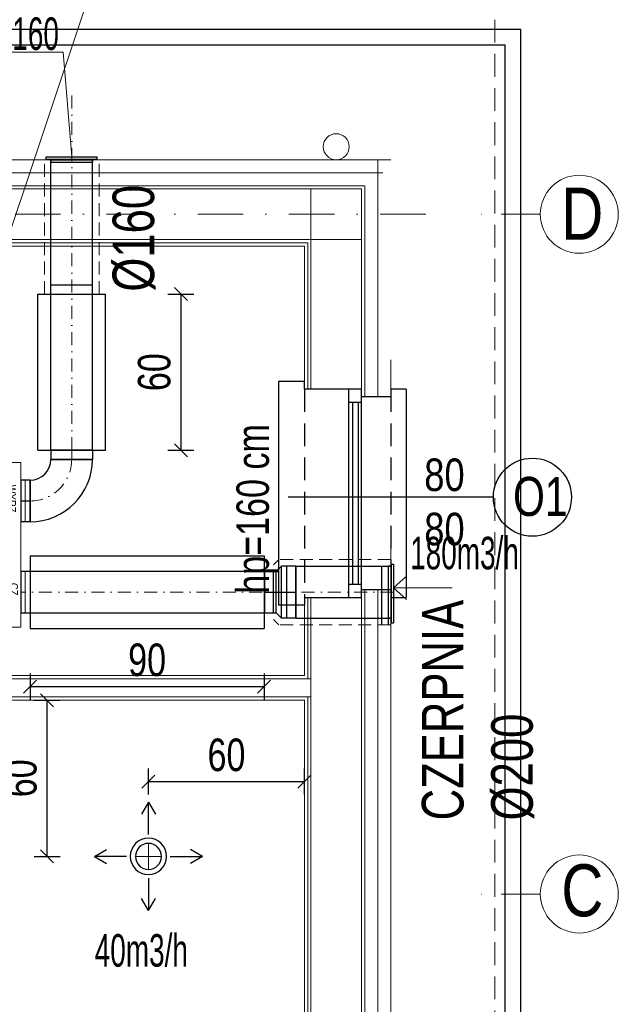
# Model space of a CAD drawing. Header units: inches. Extents: x 67073 to 287261, y -76160 to 48412.
# Tile 103 of 117: x 86571 to 86801, y -41506 to -41128. Entities that reach past the tile are written whole.
import ezdxf
from ezdxf.lldxf.tags import DXFTag

# ---------------------------------------------------------------- set-up
doc = ezdxf.new("R2010")
doc.units = ezdxf.units.IN
doc.header["$MEASUREMENT"] = 0
for name, pattern in [('DASHDOT', [1, 0.5, -0.25, 0, -0.25]), ('DASHED', [0.75, 0.5, -0.25]), ('HIDDEN', [0.375, 0.25, -0.125])]:
    doc.linetypes.add(name, pattern=pattern)
for name, color, linetype, lineweight in [('## 05 PODGRZEWACZ', 1, 'SOLID', 30), ('## 08 CENTRALA REKUP', 204, 'Continuous', 25), ('## 08 WENTYL IZOLACJA', 4, 'DASHED', 18), ('p-- ocieplenie-w.zew', 77, 'Continuous', 0), ('p--dach', 2, 'Continuous', 30), ('p--dach-rura spustowa', 2, 'Continuous', 0), ('p--osie konstr', 1, 'DASHDOT', 15), ('p--osie konstr.-NR', 1, 'DASHDOT', 15), ('p--płyta GK', 2, 'Continuous', 0), ('p--ściana GK', 62, 'Continuous', 0), ('p--ściana szkielet', 3, 'Continuous', 0)]:
    doc.layers.add(name, color=color, linetype=linetype, lineweight=lineweight)
for name, color, linetype in [('## 08 czerpnia', 3, 'Continuous'), ('## 08 Nawiew', 1, 'Continuous'), ('## 08 Nawiew opis', 1, 'Continuous'), ('## 08 Wywiew', 5, 'Continuous'), ('## 08 Wywiew opis', 5, 'Continuous'), ('p--obrzeże bet.', 252, 'Continuous'), ('p--okna', 251, 'Continuous'), ('p--opis okna', 181, 'Continuous')]:
    doc.layers.add(name, color=color, linetype=linetype)
doc.styles.add('1-50', font='arial.ttf', dxfattribs={"width": 0.75, "height": 12.5})
doc.styles.add('SLDTEXTSTYLE2', font='TXT', dxfattribs={"width": 0.605})
doc.styles.get("Standard").update_dxf_attribs({"font": 'ARIAL.TTF', "width": 0.75})
doc.styles.add('STYL-1', font='Arial Narrow.ttf', dxfattribs={"width": 0.75})
doc.linetypes.add('BATTING', pattern='A,0.0001,-0.1,[134,ltypeshp.shx,S=0.1,R=0,X=-0.1,Y=0],-0.2,[134,ltypeshp.shx,S=0.1,R=180,X=0.1,Y=0],-0.1', length=0.4001)
tags = doc.linetypes.add('SOLID', pattern=[10, 10, 0]).pattern_tags.tags
tags[6:7] = [DXFTag(74, 4), DXFTag(75, 0), DXFTag(340, '0'), DXFTag(46, 0.0), DXFTag(50, 0.0), DXFTag(44, 0.0), DXFTag(45, 0.0)]
tags[4:5] = [DXFTag(74, 4), DXFTag(75, 0), DXFTag(340, '0'), DXFTag(46, 0.0), DXFTag(50, 0.0), DXFTag(44, 0.0), DXFTag(45, 0.0)]
doc.dimstyles.new('1-50', dxfattribs={"dimtxt": 12.5, "dimasz": 5, "dimexe": 5, "dimexo": 5, "dimgap": 0.09, "dimtad": 0, "dimdsep": 46, "dimtxsty": '1-50', "dimblk": 'OBLIQUE', "dimcen": 0.09, "dimadec": 0, "dimazin": 0, "dimtfac": 1, "dimtdec": 4, "dimtix": 1, "dimtofl": 0, "dimtmove": 0, "dimatfit": 3, "dimldrblk": 'OBLIQUE', "dimfxl": 5, "dimfxlon": 1, "dimtvp": 0.8, "dimtolj": 1, "dimtzin": 0, "dimarcsym": 0})

# ---------------------------------------------------------------- blocks, each defined once
blk = doc.blocks.new('okno-80-33.15')
at = {"linetype": 'Continuous', "ltscale": 35}
for p, q in [((-3, 10), (83, 10)), ((0, -39.15), (80, -39.15))]:
    blk.add_line(p, q, dxfattribs=at)
for p, q in [((-3, 0), (-3, 10)), ((83, 0), (83, 10)), ((0, 0), (-3, 0)), ((0, -21.95), (0, 0)), ((80, 0), (80, -21.95)), ((80, 0), (83, 0)), ((0, -21.95), (0, -16.95)), ((0, -16.95), (5, -16.95)), ((5, -16.95), (75, -16.95)), ((5, -16.95), (5, -21.95)), ((5, -18.45), (75, -18.45)), ((75, -21.95), (75, -16.95)), ((75, -16.95), (80, -16.95)), ((80, -16.95), (80, -21.95)), ((5, -21.95), (0, -21.95)), ((3, -33.15), (3, -21.95)), ((5, -20.61), (75, -20.61)), ((75, -21.95), (5, -21.95)), ((80, -21.95), (75, -21.95)), ((77, -21.95), (77, -33.15)), ((0, -39.15), (0, -33.15)), ((80, -33.15), (80, -39.15))]:
    blk.add_line(p, q)
at = {"linetype": 'HIDDEN', "ltscale": 35}
for p, q in [((0, 0), (80, 0)), ((0, -33.15), (80, -33.15))]:
    blk.add_line(p, q, dxfattribs=at)
blk = doc.blocks.new('_OBLIQUE')
at = {"color": 0, "linetype": 'ByBlock', "lineweight": -2}
for p, q in [((-0.5, -0.5), (0.5, 0.5)), ((0, 0), (0, 0))]:
    blk.add_line(p, q, dxfattribs=at)
blk = doc.blocks.new('*D1716')
at = {"layer": '## 08 CENTRALA REKUP', "color": 0, "linetype": 'Continuous', "lineweight": -2}
for p, q in [((86620.53, -41425.37), (86620.53, -41415.37)), ((86680.53, -41425.37), (86680.53, -41415.37)), ((86620.53, -41420.37), (86680.53, -41420.37))]:
    blk.add_line(p, q, dxfattribs=at)
at = {"layer": 'Defpoints', "color": 0}
for p in [(86680.53, -41420.37), (86620.53, -41449.09), (86680.53, -41449.09)]:
    blk.add_point(p, dxfattribs=at)
at = {"layer": '## 08 CENTRALA REKUP', "color": 0, "lineweight": -2, "xscale": 5, "yscale": 5, "zscale": 5, "rotation": 180}
blk.add_blockref('_OBLIQUE', (86620.53, -41420.37), dxfattribs=at)
at = {"layer": '## 08 CENTRALA REKUP', "color": 0, "lineweight": -2, "xscale": 5, "yscale": 5, "zscale": 5}
blk.add_blockref('_OBLIQUE', (86680.53, -41420.37), dxfattribs=at)
at = {"layer": '## 08 CENTRALA REKUP', "color": 0, "linetype": 'Continuous', "lineweight": 18, "insert": (86650.53, -41410.16), "char_height": 12.5, "attachment_point": 5, "style": '1-50'}
blk.add_mtext('\\A1;60', dxfattribs=at)
blk = doc.blocks.new('*D1719')
at = {"layer": '## 08 CENTRALA REKUP', "color": 0, "linetype": 'Continuous', "lineweight": -2}
for p, q in [((86576.57, -41389.09), (86586.57, -41389.09)), ((86581.57, -41449.09), (86581.57, -41389.09)), ((86576.57, -41449.09), (86586.57, -41449.09))]:
    blk.add_line(p, q, dxfattribs=at)
at = {"layer": 'Defpoints', "color": 0}
for p in [(86554.06, -41389.09), (86581.57, -41389.09), (86558.98, -41449.09)]:
    blk.add_point(p, dxfattribs=at)
at = {"layer": '## 08 CENTRALA REKUP', "color": 0, "lineweight": -2, "xscale": 5, "yscale": 5, "zscale": 5}
for p, rotation in [((86581.57, -41389.09), 90), ((86581.57, -41449.09), 270)]:
    blk.add_blockref('_OBLIQUE', p, dxfattribs=dict(at, rotation=rotation))
at = {"layer": '## 08 CENTRALA REKUP', "color": 0, "linetype": 'Continuous', "lineweight": 18, "insert": (86571.36, -41419.09), "char_height": 12.5, "attachment_point": 5, "rotation": 90, "style": '1-50'}
blk.add_mtext('\\A1;60', dxfattribs=at)
blk = doc.blocks.new('A$C67505116')
at = {"layer": '## 08 CENTRALA REKUP', "linetype": 'Continuous', "lineweight": 18}
for p, q in [((26.31, 78), (135.31, 78)), ((26.31, 14.7), (26.31, 78)), ((135.31, 14.7), (135.31, 78)), ((24.96, 71.2), (24.96, 55.2)), ((24.96, 71.2), (26.31, 71.2)), ((24.96, 56.95), (24.96, 69.45)), ((135.31, 71.2), (136.96, 71.2)), ((136.96, 55.2), (136.96, 71.2)), ((24.96, 55.2), (26.31, 55.2)), ((135.31, 55.2), (136.96, 55.2)), ((24.96, 36.2), (24.96, 20.2)), ((24.96, 36.2), (26.31, 36.2)), ((24.96, 21.95), (24.96, 34.45)), ((135.31, 36.2), (136.96, 36.2)), ((136.96, 20.2), (136.96, 36.2)), ((24.96, 20.2), (26.31, 20.2)), ((135.31, 20.2), (136.96, 20.2)), ((26.31, 14.7), (135.31, 14.7)), ((101.56, 13.2), (101.56, 14.7)), ((101.56, 13.2), (114.06, 13.2)), ((107.81, 13.2), (107.81, 14.7)), ((114.06, 13.2), (114.06, 14.7))]:
    blk.add_line(p, q, dxfattribs=at)
at = {"color": 192, "lineweight": 25}
for p, q in [((26.31, 78), (110.66, 78)), ((26.31, 78), (110.66, 78)), ((24.96, 56.95), (24.96, 69.45)), ((26.61, 63.2), (24.96, 63.2)), ((24.96, 21.95), (24.96, 34.45)), ((26.61, 28.2), (24.96, 28.2))]:
    blk.add_line(p, q, dxfattribs=at)
at = {"color": 7, "linetype": 'Continuous', "lineweight": 0, "char_height": 3.175, "attachment_point": 3, "rotation": 270, "style": 'SLDTEXTSTYLE2'}
for s, insert in [('\\fArial Narrow|b0|i0|c0|p0;\\W1;WYRZ', (133.41, 58.77)), ('\\fArial Narrow|b0|i0|c0|p0;\\W1;N', (32.57, 63.28)), ('\\fArial Narrow|b0|i0|c0|p0;\\W1;W', (31.75, 59.93)), ('\\fArial Narrow|b0|i0|c0|p0;\\W1;N', (32.57, 28.28)), ('\\fArial Narrow|b0|i0|c0|p0;\\W1;CZ', (134.12, 26.9))]:
    blk.add_mtext(s, dxfattribs=dict(at, insert=insert))
at = {"color": 7, "linetype": 'Continuous', "lineweight": 0, "insert": (79.8, 32.29), "char_height": 3.175, "attachment_point": 1, "style": 'SLDTEXTSTYLE2'}
blk.add_mtext('\\fArial Narrow|b0|i0|c0|p0;\\W1;od góry', dxfattribs=at)
blk = doc.blocks.new('A$C675059EC')
at = {"layer": '## 08 czerpnia', "lineweight": 30}
for p, q in [((6.5, 20), (4.5, 18)), ((12, 20), (6.5, 20)), ((12, 0), (12, 20)), ((12, 0), (12, 20)), ((12, 20), (12, 0)), ((0, 2), (0, 18)), ((0, 18), (4.5, 18)), ((0, 2), (0, 18)), ((0, 18), (0, 2)), ((0, 2), (4.5, 2)), ((4.5, 2), (6.5, 0)), ((12, 0), (6.5, 0))]:
    blk.add_line(p, q, dxfattribs=at)
at = {"layer": '## 08 czerpnia', "lineweight": 25}
for p, q in [((6.5, 0), (6.5, 20)), ((6.5, 0), (6.5, 20)), ((8.5, 0), (8.5, 20)), ((4.5, 2), (4.5, 18)), ((0, 10), (12, 10))]:
    blk.add_line(p, q, dxfattribs=at)
blk = doc.blocks.new('*D1729')
at = {"layer": '## 08 CENTRALA REKUP', "color": 0, "linetype": 'Continuous', "lineweight": -2}
for p, q in [((86223.03, -41124.43), (86223.03, -41114.43)), ((86591.02, -41124.43), (86591.02, -41114.43)), ((86223.03, -41119.43), (86591.02, -41119.43))]:
    blk.add_line(p, q, dxfattribs=at)
at = {"layer": 'Defpoints', "color": 0}
for p in [(86591.02, -41119.43), (86223.03, -41181.44), (86591.02, -41182.39)]:
    blk.add_point(p, dxfattribs=at)
at = {"layer": '## 08 CENTRALA REKUP', "color": 0, "lineweight": -2, "xscale": 5, "yscale": 5, "zscale": 5, "rotation": 180}
blk.add_blockref('_OBLIQUE', (86223.03, -41119.43), dxfattribs=at)
at = {"layer": '## 08 CENTRALA REKUP', "color": 0, "lineweight": -2, "xscale": 5, "yscale": 5, "zscale": 5}
blk.add_blockref('_OBLIQUE', (86591.02, -41119.43), dxfattribs=at)
at = {"layer": '## 08 CENTRALA REKUP', "color": 0, "linetype": 'Continuous', "lineweight": 18, "insert": (86407.02, -41109.22), "char_height": 12.5, "attachment_point": 5, "style": '1-50'}
blk.add_mtext('\\A1;\\A1;368', dxfattribs=at)
blk = doc.blocks.new('*D1731')
at = {"layer": '## 08 CENTRALA REKUP', "color": 0, "linetype": 'Continuous', "lineweight": -2}
for p, q in [((86628.02, -41233.07), (86638.02, -41233.07)), ((86633.02, -41233.07), (86633.02, -41293.07)), ((86628.02, -41293.07), (86638.02, -41293.07))]:
    blk.add_line(p, q, dxfattribs=at)
at = {"layer": 'Defpoints', "color": 0}
for p in [(86604.02, -41233.07), (86604.02, -41293.07), (86633.02, -41293.07)]:
    blk.add_point(p, dxfattribs=at)
at = {"layer": '## 08 CENTRALA REKUP', "color": 0, "lineweight": -2, "xscale": 5, "yscale": 5, "zscale": 5}
for p, rotation in [((86633.02, -41233.07), 90), ((86633.02, -41293.07), 270)]:
    blk.add_blockref('_OBLIQUE', p, dxfattribs=dict(at, rotation=rotation))
at = {"layer": '## 08 CENTRALA REKUP', "color": 0, "linetype": 'Continuous', "lineweight": 18, "insert": (86622.81, -41263.07), "char_height": 12.5, "attachment_point": 5, "rotation": 90, "style": '1-50'}
blk.add_mtext('\\A1;60', dxfattribs=at)
blk = doc.blocks.new('*D1732')
at = {"layer": '## 08 CENTRALA REKUP', "color": 0, "linetype": 'Continuous', "lineweight": -2}
for p, q in [((86575.02, -41378.86), (86575.02, -41388.86)), ((86665.02, -41378.86), (86665.02, -41388.86)), ((86575.02, -41383.86), (86665.02, -41383.86))]:
    blk.add_line(p, q, dxfattribs=at)
at = {"layer": 'Defpoints', "color": 0}
for p in [(86575.02, -41361.57), (86665.02, -41361.57), (86665.02, -41383.86)]:
    blk.add_point(p, dxfattribs=at)
at = {"layer": '## 08 CENTRALA REKUP', "color": 0, "lineweight": -2, "xscale": 5, "yscale": 5, "zscale": 5, "rotation": 180}
blk.add_blockref('_OBLIQUE', (86575.02, -41383.86), dxfattribs=at)
at = {"layer": '## 08 CENTRALA REKUP', "color": 0, "lineweight": -2, "xscale": 5, "yscale": 5, "zscale": 5}
blk.add_blockref('_OBLIQUE', (86665.02, -41383.86), dxfattribs=at)
at = {"layer": '## 08 CENTRALA REKUP', "color": 0, "linetype": 'Continuous', "lineweight": 18, "insert": (86620.02, -41373.65), "char_height": 12.5, "attachment_point": 5, "style": '1-50'}
blk.add_mtext('\\A1;90', dxfattribs=at)

msp = doc.modelspace()

# ---------------------------------------------------------------- linework, layer by layer
at = {"layer": '## 05 PODGRZEWACZ', "lineweight": 15}
msp.add_line((86531.1, -41316.221), (86631.481, -41018.096), dxfattribs=at)
at = {"layer": '## 08 CENTRALA REKUP', "linetype": 'Continuous', "lineweight": 18}
for p, q in [((86713.683, -41337.569), (86713.683, -41329.367)), ((86713.683, -41337.569), (86713.683, -41357.569)), ((86713.683, -41357.569), (86713.683, -41365.26))]:
    msp.add_line(p, q, dxfattribs=at)
at = {"layer": '## 08 CENTRALA REKUP', "linetype": 'Continuous', "lineweight": 25}
msp.add_line((86665.183, -41355.569), (86665.183, -41339.569), dxfattribs=at)
at = {"layer": '## 08 czerpnia', "color": 202, "linetype": 'Continuous', "lineweight": 5}
for p, q in [((86490.864, -41140.103), (86587.755, -41140.103)), ((86587.755, -41140.103), (86591.02, -41180.389))]:
    msp.add_line(p, q, dxfattribs=at)
at = {"layer": '## 08 czerpnia', "color": 192, "linetype": 'DASHDOT', "lineweight": 15, "ltscale": 10}
for p, q in [((86591.016, -41293.069), (86591.016, -41154.401)), ((86591.017, -41293.069), (86591.017, -41296.569))]:
    msp.add_line(p, q, dxfattribs=at)
at = {"layer": '## 08 czerpnia', "color": 202, "lineweight": 30}
for p, q in [((86581.24, -41180.389), (86600.8, -41180.389)), ((86581.24, -41181.215), (86581.24, -41180.389)), ((86581.24, -41181.215), (86600.8, -41181.215)), ((86582.981, -41181.444), (86599.05, -41181.444)), ((86582.981, -41182.389), (86599.05, -41182.389)), ((86582.99, -41181.215), (86582.99, -41182.389)), ((86583.017, -41229.569), (86583.017, -41181.444)), ((86599.018, -41229.569), (86599.018, -41181.444)), ((86599.05, -41181.215), (86599.05, -41182.389)), ((86600.8, -41181.215), (86600.8, -41180.389)), ((86583.017, -41293.069), (86583.017, -41229.569)), ((86583.017, -41229.569), (86599.018, -41229.569)), ((86599.016, -41293.069), (86599.018, -41229.569)), ((86578.017, -41233.069), (86604.018, -41233.069)), ((86578.017, -41293.069), (86578.017, -41233.069)), ((86604.016, -41293.069), (86604.018, -41233.069)), ((86578.017, -41293.069), (86604.016, -41293.069)), ((86583.017, -41293.069), (86583.017, -41296.569)), ((86599.017, -41293.069), (86599.017, -41296.569)), ((86597.167, -41296.569), (86583.017, -41296.569)), ((86599.017, -41296.569), (86583.017, -41296.569)), ((86583.017, -41296.569), (86599.017, -41296.569)), ((86571.517, -41304.569), (86571.517, -41320.569)), ((86575.017, -41304.569), (86571.517, -41304.569)), ((86575.017, -41320.569), (86575.017, -41304.569)), ((86575.017, -41312.569), (86571.517, -41312.569)), ((86575.017, -41320.569), (86571.517, -41320.569))]:
    msp.add_line(p, q, dxfattribs=at)
at = {"layer": '## 08 czerpnia', "lineweight": 30}
for p, q in [((86599.017, -41293.069), (86583.017, -41293.069)), ((86575.017, -41304.569), (86575.017, -41320.569)), ((86575.017, -41333.569), (86665.017, -41333.569)), ((86575.017, -41333.569), (86575.017, -41361.569)), ((86665.017, -41333.569), (86665.017, -41361.569)), ((86713.912, -41336.819), (86714.738, -41336.819)), ((86713.912, -41336.819), (86713.912, -41359.319)), ((86714.738, -41336.819), (86714.738, -41359.319)), ((86571.517, -41339.569), (86571.517, -41355.569)), ((86571.517, -41339.569), (86663.017, -41339.569)), ((86660.432, -41339.569), (86665.183, -41339.569)), ((86665.183, -41339.569), (86669.683, -41339.569)), ((86668.517, -41339.569), (86668.517, -41355.569)), ((86671.683, -41337.569), (86669.683, -41339.569)), ((86677.183, -41337.569), (86671.683, -41337.569)), ((86677.183, -41337.569), (86713.683, -41337.569)), ((86713.912, -41337.569), (86712.738, -41337.569)), ((86712.738, -41337.569), (86712.738, -41360.069)), ((86713.683, -41337.569), (86713.683, -41357.569)), ((86571.517, -41355.569), (86663.017, -41355.569)), ((86660.432, -41355.569), (86665.183, -41355.569)), ((86665.183, -41355.569), (86669.683, -41355.569)), ((86669.683, -41355.569), (86671.683, -41357.569)), ((86677.183, -41357.569), (86671.683, -41357.569)), ((86677.183, -41357.569), (86713.683, -41357.569)), ((86713.912, -41357.569), (86712.738, -41357.569)), ((86713.912, -41359.319), (86714.738, -41359.319)), ((86575.017, -41361.569), (86665.017, -41361.569))]:
    msp.add_line(p, q, dxfattribs=at)
at = {"layer": '## 08 czerpnia', "lineweight": 25}
for p, q in [((86665.183, -41355.569), (86665.183, -41339.569)), ((86669.683, -41355.569), (86669.683, -41339.569)), ((86671.683, -41357.569), (86671.683, -41337.569)), ((86671.683, -41357.569), (86671.683, -41337.569)), ((86673.683, -41357.569), (86673.683, -41337.569)), ((86677.183, -41357.569), (86677.183, -41337.569)), ((86677.183, -41357.569), (86677.183, -41337.569)), ((86710.183, -41337.569), (86710.183, -41360.069))]:
    msp.add_line(p, q, dxfattribs=at)
at = {"layer": '## 08 czerpnia', "linetype": 'Continuous', "lineweight": 5}
for p, q in [((86714.738, -41345.92), (86719.759, -41341.4)), ((86737.311, -41345.92), (86714.738, -41345.92)), ((86714.738, -41345.92), (86719.759, -41350.44))]:
    msp.add_line(p, q, dxfattribs=at)
at = {"layer": '## 08 czerpnia', "linetype": 'DASHDOT', "lineweight": 15, "ltscale": 10}
msp.add_line((86714.738, -41347.569), (86571.517, -41347.569), dxfattribs=at)
at = {"layer": '## 08 czerpnia', "color": 192, "linetype": 'DASHDOT', "lineweight": 15, "ltscale": 10}
msp.add_arc((86575.017, -41296.569), 16, 270, 0, dxfattribs=at)
at = {"layer": '## 08 czerpnia', "color": 202, "lineweight": 30}
for radius in [24, 8]:
    msp.add_arc((86575.017, -41296.569), radius, 270, 0, dxfattribs=at)
at = {"layer": '## 08 Nawiew', "color": 1, "lineweight": 5}
msp.add_line((86620.533, -41454.094), (86620.533, -41444.094), dxfattribs=at)
msp.add_line((86620.533, -41454.094), (86620.533, -41444.094), dxfattribs=at)
at = {"layer": '## 08 Nawiew', "lineweight": 30}
for radius, start, end in [(7, 90, 270), (7, 0, 180), (7, 90, 270), (7, 0, 180), (7, 270, 90), (7, 270, 90), (5, 90, 270), (5, 0, 180), (5, 0, 180), (5, 0, 180), (5, 0, 180), (5, 90, 270), (5, 0, 180), (5, 0, 180), (5, 0, 180), (5, 0, 180), (5, 270, 90), (5, 270, 90), (7, 180, 0), (7, 180, 0), (5, 180, 0), (5, 180, 0), (5, 180, 0), (5, 180, 0), (5, 180, 0), (5, 180, 0), (5, 180, 0), (5, 180, 0)]:
    msp.add_arc((86620.533, -41449.094), radius, start, end, dxfattribs=at)
at = {"layer": '## 08 WENTYL IZOLACJA', "color": 4, "lineweight": 5, "ltscale": 10}
for p, q in [((86580.517, -41233.069), (86580.517, -41181.444)), ((86601.52, -41233.069), (86601.52, -41181.444)), ((86670.648, -41335.069), (86668.648, -41337.069)), ((86713.683, -41335.069), (86670.648, -41335.069)), ((86668.648, -41358.069), (86670.648, -41360.069)), ((86713.683, -41360.069), (86670.648, -41360.069))]:
    msp.add_line(p, q, dxfattribs=at)
at = {"layer": '## 08 Wywiew', "color": 1, "lineweight": 5}
for p, q in [((86620.533, -41444.094), (86620.533, -41454.094)), ((86620.533, -41444.094), (86620.533, -41454.094)), ((86625.533, -41449.094), (86615.533, -41449.094)), ((86625.533, -41449.094), (86615.533, -41449.094))]:
    msp.add_line(p, q, dxfattribs=at)
at = {"layer": '## 08 Wywiew opis', "color": 1}
for p, q in [((86620.535, -41428.292), (86617.848, -41432.878)), ((86620.535, -41428.292), (86617.848, -41432.878)), ((86620.535, -41440.716), (86620.535, -41428.292)), ((86620.535, -41428.292), (86623.222, -41432.878)), ((86620.535, -41440.716), (86620.535, -41428.292)), ((86620.535, -41428.292), (86623.222, -41432.878)), ((86599.755, -41449.092), (86604.341, -41446.405)), ((86599.755, -41449.092), (86604.341, -41446.405)), ((86641.335, -41449.092), (86636.749, -41446.405)), ((86641.335, -41449.092), (86636.749, -41446.405)), ((86612.155, -41449.092), (86599.731, -41449.092)), ((86612.155, -41449.092), (86599.731, -41449.092)), ((86599.755, -41449.092), (86604.341, -41451.779)), ((86599.755, -41449.092), (86604.341, -41451.779)), ((86628.911, -41449.092), (86641.335, -41449.092)), ((86628.911, -41449.092), (86641.335, -41449.092)), ((86641.335, -41449.092), (86636.749, -41451.779)), ((86641.335, -41449.092), (86636.749, -41451.779)), ((86620.535, -41457.472), (86620.535, -41469.896)), ((86620.535, -41457.472), (86620.535, -41469.896)), ((86620.535, -41469.896), (86617.848, -41465.31)), ((86620.535, -41469.896), (86617.848, -41465.31)), ((86620.535, -41469.896), (86623.222, -41465.31)), ((86620.535, -41469.896), (86623.222, -41465.31))]:
    msp.add_line(p, q, dxfattribs=at)
at = {"layer": 'p-- ocieplenie-w.zew', "color": 0, "linetype": 'BATTING', "ltscale": 2}
for p, q in [((86708.683, -41272.594), (86708.683, -41181.444)), ((86223.033, -41186.444), (86710.683, -41186.444)), ((86708.683, -41585.194), (86708.683, -41346.594))]:
    msp.add_line(p, q, dxfattribs=at)
at = {"layer": 'p--dach', "color": 0, "linetype": 'HIDDEN', "lineweight": 20, "ltscale": 35}
msp.add_lwpolyline([(85473.683, -41101.444), (86753.683, -41101.444), (86753.683, -41945.844), (85473.683, -41945.844)], close=True, dxfattribs=at)
at = {"layer": 'p--dach-rura spustowa', "color": 0, "linetype": 'Continuous', "lineweight": 0, "ltscale": 75}
msp.add_circle((86692.733, -41176.444), 5, dxfattribs=at)
at = {"layer": 'p--obrzeże bet.', "color": 0, "linetype": 'Continuous', "ltscale": 35}
for points in [[(86310.283, -41915.844), (86763.683, -41915.844), (86763.683, -41131.444), (85463.683, -41131.444), (85463.683, -41921.844), (85917.083, -41921.844)], [(86304.283, -41909.844), (86757.683, -41909.844), (86757.683, -41137.444), (85469.683, -41137.444), (85469.683, -41915.844), (85923.083, -41915.844)]]:
    msp.add_lwpolyline(points, dxfattribs=at)
at = {"layer": 'p--opis okna', "color": 0}
msp.add_line((86753.164, -41311.094), (86674.203, -41311.094), dxfattribs=at)
msp.add_circle((86768.164, -41311.094), 15, dxfattribs=at)
at = {"layer": 'p--osie konstr', "color": 0, "linetype": 'DASHDOT', "ltscale": 35}
msp.add_line((85481.169, -41202.389), (86731.483, -41202.389), dxfattribs=at)
at = {"layer": 'p--osie konstr.-NR', "color": 0, "linetype": 'DASHDOT', "ltscale": 30}
for p, q in [((86771.198, -41202.394), (86746.198, -41202.394)), ((86771.198, -41463.544), (86746.198, -41463.544))]:
    msp.add_line(p, q, dxfattribs=at)
at = {"layer": 'p--osie konstr.-NR', "color": 0, "linetype": 'Continuous', "ltscale": 35}
for centre in [(86786.198, -41202.394), (86786.198, -41463.544)]:
    msp.add_circle(centre, 15, dxfattribs=at)
at = {"layer": 'p--płyta GK', "color": 0, "ltscale": 35}
for p, q in [((86336.183, -41213.344), (86681.783, -41213.344)), ((86337.433, -41214.594), (86680.533, -41214.594)), ((86680.533, -41269.594), (86680.533, -41214.594)), ((86681.783, -41269.594), (86681.783, -41213.344)), ((86680.533, -41379.594), (86680.533, -41349.594)), ((86681.783, -41380.844), (86681.783, -41349.594)), ((86680.533, -41582.194), (86680.533, -41389.094)), ((86681.783, -41582.194), (86681.783, -41387.844))]:
    msp.add_line(p, q, dxfattribs=at)
at = {"layer": 'p--ściana GK', "color": 0, "ltscale": 35}
for p, q in [((86680.533, -41379.594), (86437.433, -41379.594)), ((86682.983, -41380.844), (86437.433, -41380.844)), ((86682.983, -41387.844), (86437.433, -41387.844)), ((86680.533, -41389.094), (86437.433, -41389.094))]:
    msp.add_line(p, q, dxfattribs=at)
at = {"layer": 'p--ściana szkielet', "color": 0, "ltscale": 2}
for p, q in [((86223.033, -41181.444), (86713.683, -41181.444)), ((86223.033, -41191.444), (86703.683, -41191.444)), ((86226.033, -41192.644), (86702.483, -41192.644)), ((86682.983, -41269.594), (86682.983, -41192.644)), ((86682.983, -41269.594), (86682.983, -41192.644)), ((86702.483, -41272.594), (86702.483, -41192.644)), ((86703.683, -41272.594), (86703.683, -41191.444)), ((86226.033, -41212.144), (86702.483, -41212.144)), ((86713.683, -41272.594), (86713.683, -41258.265)), ((86713.683, -41357.569), (86713.683, -41337.569)), ((86702.483, -41585.194), (86702.483, -41346.594)), ((86703.683, -41585.194), (86703.683, -41346.594)), ((86713.683, -41585.194), (86713.683, -41346.594)), ((86682.983, -41582.194), (86682.983, -41349.594)), ((86682.983, -41582.194), (86682.983, -41349.594))]:
    msp.add_line(p, q, dxfattribs=at)
at = {"layer": 'p--ściana szkielet', "color": 0, "ltscale": 35}
for points in [[(86713.683, -41272.594), (86702.483, -41272.594), (86702.483, -41269.594), (86680.533, -41269.594)], [(86713.683, -41346.733), (86702.483, -41346.733), (86702.483, -41349.733), (86680.533, -41349.733)]]:
    msp.add_lwpolyline(points, dxfattribs=at)

# ---------------------------------------------------------------- block references
at = {"layer": '## 08 CENTRALA REKUP', "linetype": 'Continuous', "lineweight": 18}
for name, p in [('A$C67505116', (86436.205, -41375.765)), ('A$C675059EC', (86665.183, -41357.569))]:
    msp.add_blockref(name, p, dxfattribs=at)
at = {"layer": 'p--okna', "color": 0, "linetype": 'Continuous', "xscale": -1, "rotation": 89.99999999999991}
msp.add_blockref('okno-80-33.15', (86680.533, -41269.594), dxfattribs=at)

# ---------------------------------------------------------------- texts
at = {"layer": '## 08 czerpnia', "color": 202, "linetype": 'Continuous', "lineweight": 5, "insert": (86493.032, -41139.74), "char_height": 12.5, "width": 177.1707, "attachment_point": 7, "style": 'STYL-1'}
msp.add_mtext('WYRZUTNIA %%C160', dxfattribs=at)
at = {"layer": '## 08 czerpnia', "linetype": 'Continuous', "lineweight": 5, "insert": (86721.16, -41338.966), "char_height": 12.5, "width": 177.1707, "attachment_point": 7, "style": 'STYL-1'}
msp.add_mtext('180m3/h', dxfattribs=at)
at = {"layer": '## 08 Nawiew opis', "insert": (86635.704, -41491.634), "char_height": 12.5, "width": 177.1707, "attachment_point": 9, "style": 'STYL-1'}
msp.add_mtext('40m3/h', dxfattribs=at)
msp.add_mtext('40m3/h', dxfattribs=at)
at = {"layer": '## 08 Wywiew opis', "color": 202, "lineweight": 20, "insert": (86623.335, -41232.115), "char_height": 16.0002, "attachment_point": 7, "rotation": 90}
msp.add_mtext_dynamic_manual_height_columns('%%C160', width=46.33417, gutter_width=12.5, heights=[0], dxfattribs=at)
at = {"layer": '## 08 Wywiew opis', "color": 3, "lineweight": 5, "insert": (86768.925, -41435.259), "char_height": 16.0002, "attachment_point": 7, "rotation": 90}
msp.add_mtext_dynamic_manual_height_columns('CZERPNIA %%C200', width=46.33417, gutter_width=12.5, heights=[0], dxfattribs=at)
at = {"layer": 'p--opis okna', "color": 0, "insert": (86670.626, -41348.176), "char_height": 12.5, "width": 128.63421, "attachment_point": 7, "rotation": 90, "style": '1-50'}
msp.add_mtext('hp=160 cm', dxfattribs=at)
at = {"layer": 'p--opis okna', "color": 0, "style": '1-50'}
for s, insert, char_height, width, attachment_point in [('{\\W0.8;80\\P80}', (86726.577, -41296.23), 12.5, 45.287, 1), ('O1', (86760.73, -41318.51), 15, 74.01038, 7)]:
    msp.add_mtext(s, dxfattribs=dict(at, insert=insert, char_height=char_height, width=width, attachment_point=attachment_point))
at = {"layer": 'p--osie konstr.-NR', "color": 0, "linetype": 'Continuous', "ltscale": 35, "char_height": 20, "width": 63.5564, "attachment_point": 1}
for s, insert in [('{\\W0.8;D}', (86779.282, -41192.159)), ('{\\W0.8;C}', (86779.282, -41452.129))]:
    msp.add_mtext(s, dxfattribs=dict(at, insert=insert))

# ---------------------------------------------------------------- dimensions: what is measured, and where the dimension line sits
at = {"layer": '## 08 CENTRALA REKUP', "linetype": 'Continuous', "lineweight": 18}
dim = msp.add_linear_dim(base=(86591.016, -41119.426), p1=(86223.033, -41181.444), p2=(86591.016, -41182.389), text='\\A1;<>', dimstyle='1-50', override={"dimdec": 0}, dxfattribs=at)
dim.commit()
dim.dimension.update_dxf_attribs({"geometry": '*D1729', "text_midpoint": (86407.025, -41109.216)})
dim = msp.add_linear_dim(base=(86633.017, -41293.069), p1=(86604.018, -41233.069), p2=(86604.018, -41293.069), angle=90, dimstyle='1-50', dxfattribs=at)
dim.commit()
dim.dimension.update_dxf_attribs({"geometry": '*D1731', "text_midpoint": (86622.807, -41263.069)})
for base, p1, p2, picture, middle in [((86665.017, -41383.86), (86575.017, -41361.569), (86665.017, -41361.569), '*D1732', (86620.017, -41373.65)), ((86680.533, -41420.375), (86620.533, -41449.094), (86680.533, -41449.094), '*D1716', (86650.533, -41410.165))]:
    dim = msp.add_linear_dim(base=base, p1=p1, p2=p2, dimstyle='1-50', dxfattribs=at)
    dim.commit()
    dim.dimension.update_dxf_attribs({"geometry": picture, "text_midpoint": middle})
dim = msp.add_linear_dim(base=(86581.57, -41389.094), p1=(86558.983, -41449.094), p2=(86554.058, -41389.094), angle=90, dimstyle='1-50', override={"dimdec": 0}, dxfattribs=at)
dim.commit()
dim.dimension.update_dxf_attribs({"geometry": '*D1719', "text_midpoint": (86571.36, -41419.094)})

doc.saveas('drawing.dxf')
